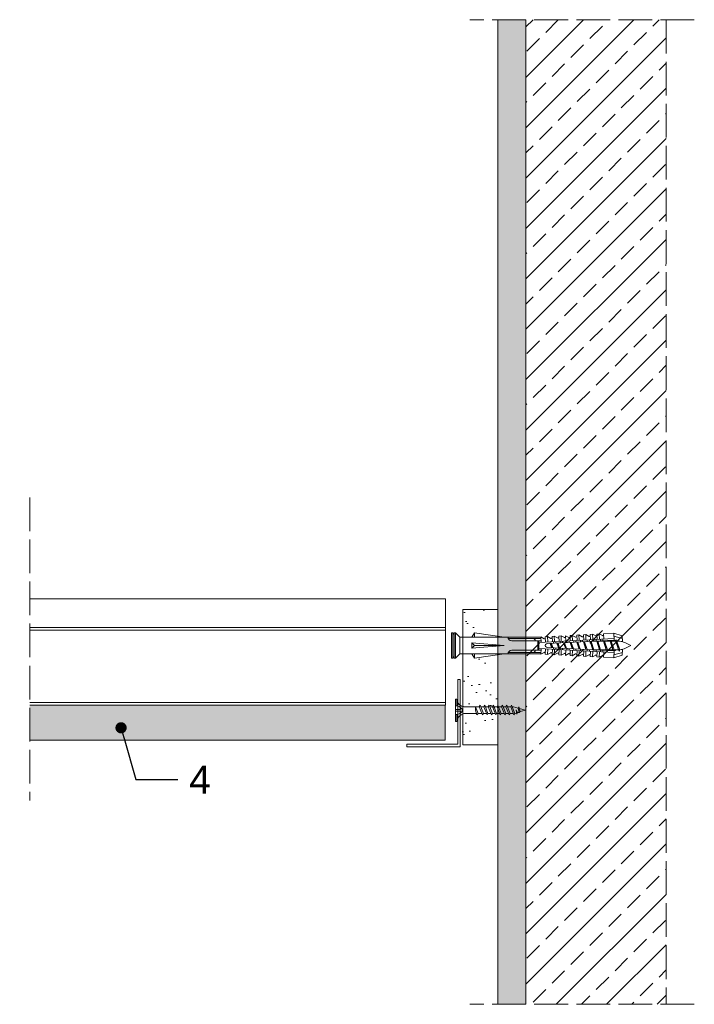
# Model space of a CAD drawing. Header units: millimetres. Extents: x -276 to 514, y -2210 to -1634.
# Tile 3 of 3: x 274 to 514, y -2030 to -1679. Entities that reach past the tile are written whole.
import ezdxf
from ezdxf import colors
from ezdxf.entities.mleader import LeaderData, LeaderLine
from ezdxf.math import Vec2, Vec3

# ---------------------------------------------------------------- set-up
doc = ezdxf.new("R2010")
doc.units = ezdxf.units.MM
doc.linetypes.add('ACAD_ISO02W100', pattern=[15, 12, -3])
doc.layers.get('0').update_dxf_attribs({"lineweight": 5})
for name, color, linetype, lineweight in [('_RIGIPS AKCESORIA', 7, 'Continuous', 5), ('_RIGIPS G-K', 7, 'Continuous', 9), ('_RIGIPS PROFIL', 7, 'Continuous', 9), ('_RIGIPS PŁYTA', 7, 'Continuous', 9), ('A-ANNO-REV-03', 7, 'Continuous', 5), ('KRESKOWANIE', 7, 'Continuous', 9), ('PRZERYWANA', 7, 'ACAD_ISO02W100', 9)]:
    doc.layers.add(name, color=color, linetype=linetype, lineweight=lineweight)
doc.styles.get("Standard").update_dxf_attribs({"font": 'arial.ttf'})

# ---------------------------------------------------------------- blocks, each defined once
blk = doc.blocks.new('kolek rozprezny komplet 60')
for p, q in [((390.66, 217.01), (390.76, 218.91)), ((393.75, 218.75), (390.71, 217.96)), ((393.81, 219.85), (390.76, 218.91)), ((393.68, 217.35), (393.81, 219.85)), ((420.47, 216.55), (393.71, 217.95)), ((397.41, 219.66), (393.81, 219.85)), ((397.31, 217.76), (397.41, 219.66)), ((397.67, 217.14), (397.71, 217.74)), ((399, 219.58), (397.82, 218.98)), ((398.47, 217.1), (398.5, 217.7)), ((398.9, 217.68), (399, 219.58)), ((399.8, 219.54), (399, 219.58)), ((399.7, 217.64), (399.8, 219.54)), ((401.4, 219.45), (400.22, 218.85)), ((401.3, 217.56), (401.4, 219.45)), ((402.2, 219.41), (401.4, 219.45)), ((402.1, 217.51), (402.2, 219.41)), ((403.8, 219.33), (402.61, 218.72)), ((403.7, 217.43), (403.8, 219.33)), ((404.6, 219.29), (403.8, 219.33)), ((404.5, 217.39), (404.6, 219.29)), ((406.19, 219.2), (405.01, 218.6)), ((406.09, 217.3), (406.19, 219.2)), ((406.99, 219.16), (406.19, 219.2)), ((406.89, 217.26), (406.99, 219.16)), ((408.59, 219.08), (407.41, 218.47)), ((408.49, 217.18), (408.59, 219.08)), ((409.39, 219.03), (408.59, 219.08)), ((409.29, 217.14), (409.39, 219.03)), ((410.99, 218.95), (409.8, 218.35)), ((410.89, 217.05), (410.99, 218.95)), ((412.59, 218.87), (411.4, 218.26)), ((412.49, 216.97), (412.59, 218.87)), ((413.38, 218.82), (412.59, 218.87)), ((413.28, 216.93), (413.38, 218.82)), ((414.98, 218.74), (413.8, 218.14)), ((414.88, 216.84), (414.98, 218.74)), ((415.78, 218.7), (414.98, 218.74)), ((415.68, 216.8), (415.78, 218.7)), ((417.38, 218.62), (416.2, 218.01)), ((417.28, 216.72), (417.38, 218.62)), ((418.18, 218.57), (417.38, 218.62)), ((418.08, 216.68), (418.18, 218.57)), ((419.78, 218.49), (418.59, 217.89)), ((419.68, 216.59), (419.78, 218.49)), ((431.37, 217.95), (419.75, 217.95)), ((448.67, 218.45), (419.77, 218.45)), ((443.47, 219.95), (432.8, 218.45)), ((443.47, 218.45), (443.47, 219.95)), ((443.47, 219.95), (444.34, 218.45)), ((450.17, 219.95), (448.67, 218.45)), ((448.67, 218.45), (448.67, 212.45)), ((450.17, 219.95), (450.17, 210.95)), ((450.67, 219.95), (450.17, 219.95)), ((450.67, 219.95), (450.67, 210.95)), ((450.67, 219.35), (451.17, 219.95)), ((451.17, 219.95), (451.67, 219.95)), ((451.17, 219.95), (451.17, 210.95)), ((451.67, 219.95), (451.67, 210.95)), ((393.15, 216.88), (390.66, 217.01)), ((391.67, 216.95), (392.67, 216.95)), ((392.67, 216.95), (391.67, 213.95)), ((392.67, 216.95), (392.07, 213.95)), ((393.07, 216.95), (392.07, 213.95)), ((392.67, 216.95), (393.04, 217.45)), ((393.07, 216.95), (393.04, 217.45)), ((393.07, 216.95), (394.67, 216.95)), ((394.67, 216.95), (393.67, 213.95)), ((417.38, 216.11), (393.68, 217.35)), ((417.38, 214.79), (393.68, 213.55)), ((420.47, 214.35), (393.71, 212.95)), ((394.67, 216.95), (394.07, 213.95)), ((395.07, 216.95), (394.07, 213.95)), ((394.67, 216.95), (394.92, 217.29)), ((395.07, 216.95), (395.05, 217.28)), ((395.07, 216.95), (397.07, 216.95)), ((397.07, 216.95), (396.07, 213.95)), ((397.07, 216.95), (396.47, 213.95)), ((397.47, 216.95), (396.47, 213.95)), ((397.07, 216.95), (397.23, 217.17)), ((397.47, 216.95), (397.46, 217.16)), ((397.47, 216.95), (399.47, 216.95)), ((399.47, 216.95), (398.47, 213.95)), ((399.47, 216.95), (398.87, 213.95)), ((399.87, 216.95), (398.87, 213.95)), ((399.47, 216.95), (399.55, 217.05)), ((399.87, 216.95), (399.87, 217.03)), ((399.87, 216.95), (401.38, 216.95)), ((400.07, 217.02), (400.1, 217.62)), ((400.87, 216.98), (400.9, 217.58)), ((401.87, 216.92), (400.87, 213.95)), ((401.87, 216.92), (401.27, 213.95)), ((402.26, 216.9), (401.27, 213.95)), ((402.47, 216.89), (402.5, 217.49)), ((403.27, 216.85), (403.3, 217.45)), ((404.22, 216.8), (403.31, 214.05)), ((404.24, 216.8), (403.7, 214.07)), ((404.62, 216.78), (403.72, 214.07)), ((404.86, 216.77), (404.9, 217.37)), ((404.86, 214.13), (404.9, 213.53)), ((405.66, 216.73), (405.69, 217.32)), ((405.66, 214.17), (405.69, 213.58)), ((406.58, 216.68), (405.75, 214.18)), ((406.62, 216.68), (406.12, 214.2)), ((406.98, 216.66), (406.16, 214.2)), ((407.26, 216.64), (407.29, 217.24)), ((407.26, 214.26), (407.29, 213.66)), ((408.06, 216.6), (408.09, 217.2)), ((408.06, 214.3), (408.09, 213.7)), ((408.94, 216.55), (408.19, 214.31)), ((408.99, 216.55), (408.55, 214.33)), ((409.34, 216.53), (408.6, 214.33)), ((409.66, 216.52), (409.69, 217.12)), ((409.66, 214.38), (409.69, 213.79)), ((410.46, 216.47), (410.49, 217.07)), ((410.46, 214.43), (410.49, 213.83)), ((411.3, 216.43), (410.64, 214.44)), ((411.37, 216.43), (410.98, 214.45)), ((411.69, 216.41), (411.04, 214.46)), ((412.05, 216.39), (412.09, 216.99)), ((412.05, 214.51), (412.09, 213.91)), ((412.85, 216.35), (412.89, 216.95)), ((412.85, 214.55), (412.89, 213.95)), ((413.66, 216.31), (413.08, 214.56)), ((413.75, 216.3), (413.4, 214.58)), ((414.05, 216.29), (413.49, 214.58)), ((414.45, 216.27), (414.48, 216.86)), ((414.45, 214.64), (414.48, 214.04)), ((415.25, 216.22), (415.28, 216.82)), ((415.25, 214.68), (415.28, 214.08)), ((416.02, 216.18), (415.52, 214.69)), ((416.12, 216.18), (415.83, 214.71)), ((416.41, 216.16), (415.93, 214.71)), ((417.28, 214.18), (417.38, 212.29)), ((418.22, 215.58), (418.01, 214.95)), ((418.08, 214.22), (418.18, 212.33)), ((419.68, 214.31), (419.78, 212.41)), ((430.17, 217.15), (419.71, 217.15)), ((420.47, 217.15), (420.47, 213.75)), ((420.67, 217.15), (420.67, 213.75)), ((420.87, 217.15), (420.87, 213.75)), ((444.34, 216.37), (432.8, 215.45)), ((432.8, 215.45), (443.47, 215.45)), ((444.34, 214.53), (432.8, 215.45)), ((444.34, 216.37), (443.47, 215.45)), ((444.34, 214.53), (443.47, 215.45)), ((444.34, 214.53), (444.34, 216.37)), ((448.67, 216.95), (448.67, 213.95)), ((393.15, 214.02), (390.66, 213.89)), ((390.66, 213.89), (390.76, 211.99)), ((393.75, 212.15), (390.71, 212.94)), ((393.81, 211.05), (390.76, 211.99)), ((391.67, 213.95), (391.71, 213.45)), ((391.71, 213.45), (392.07, 213.95)), ((392.07, 213.95), (393.67, 213.95)), ((393.67, 213.95), (393.7, 213.55)), ((393.68, 213.55), (393.81, 211.05)), ((393.78, 213.55), (394.07, 213.95)), ((397.41, 211.24), (393.81, 211.05)), ((394.07, 213.95), (396.07, 213.95)), ((396.07, 213.95), (396.09, 213.67)), ((396.28, 213.68), (396.47, 213.95)), ((396.47, 213.95), (398.47, 213.95)), ((397.31, 213.14), (397.41, 211.24)), ((397.67, 213.76), (397.71, 213.16)), ((399, 211.32), (397.82, 211.93)), ((398.47, 213.95), (398.48, 213.8)), ((398.47, 213.8), (398.5, 213.2)), ((398.77, 213.81), (398.87, 213.95)), ((398.87, 213.95), (400.87, 213.95)), ((398.9, 213.22), (399, 211.32)), ((399.8, 211.36), (399, 211.32)), ((399.7, 213.26), (399.8, 211.36)), ((400.07, 213.88), (400.1, 213.28)), ((401.4, 211.45), (400.22, 212.05)), ((400.87, 213.95), (400.88, 213.92)), ((400.87, 213.92), (400.9, 213.32)), ((401.27, 213.95), (401.38, 213.95)), ((401.27, 213.94), (401.27, 213.95)), ((401.3, 213.35), (401.4, 211.45)), ((402.2, 211.49), (401.4, 211.45)), ((402.1, 213.39), (402.2, 211.49)), ((402.47, 214.01), (402.5, 213.41)), ((403.8, 211.57), (402.61, 212.18)), ((403.27, 214.05), (403.3, 213.45)), ((403.7, 213.47), (403.8, 211.57)), ((404.6, 211.62), (403.8, 211.57)), ((404.5, 213.51), (404.6, 211.62)), ((406.19, 211.7), (405.01, 212.3)), ((406.09, 213.6), (406.19, 211.7)), ((406.99, 211.74), (406.19, 211.7)), ((406.89, 213.64), (406.99, 211.74)), ((408.59, 211.82), (407.41, 212.43)), ((408.49, 213.72), (408.59, 211.82)), ((409.39, 211.87), (408.59, 211.82)), ((409.29, 213.76), (409.39, 211.87)), ((410.99, 211.95), (409.8, 212.55)), ((410.89, 213.85), (410.99, 211.95)), ((412.59, 212.03), (411.4, 212.64)), ((412.49, 213.93), (412.59, 212.03)), ((413.38, 212.08), (412.59, 212.03)), ((413.28, 213.97), (413.38, 212.08)), ((414.98, 212.16), (413.8, 212.76)), ((414.88, 214.06), (414.98, 212.16)), ((415.78, 212.2), (414.98, 212.16)), ((415.68, 214.1), (415.78, 212.2)), ((417.38, 212.29), (416.2, 212.89)), ((418.18, 212.33), (417.38, 212.29)), ((419.78, 212.41), (418.59, 213.01)), ((430.17, 213.75), (419.71, 213.75)), ((431.37, 212.95), (419.75, 212.95)), ((448.67, 212.45), (419.77, 212.45)), ((443.47, 210.95), (432.8, 212.45)), ((443.47, 212.45), (443.47, 210.95)), ((443.47, 210.95), (444.34, 212.45)), ((450.17, 210.95), (448.67, 212.45)), ((450.67, 210.95), (450.17, 210.95)), ((450.67, 211.55), (451.17, 210.95)), ((451.17, 210.95), (451.67, 210.95))]:
    blk.add_line(p, q)
for centre, radius, start, end in [((397.68, 219.24), 0.3, 177, 297), ((400.08, 219.12), 0.3, 177, 297), ((402.48, 218.99), 0.3, 177, 297), ((404.87, 218.87), 0.3, 177, 297), ((407.27, 218.74), 0.3, 177, 297), ((409.67, 218.61), 0.3, 177, 297), ((411.27, 218.53), 0.3, 177, 297), ((413.66, 218.41), 0.3, 177, 297), ((416.06, 218.28), 0.3, 177, 297), ((418.46, 218.15), 0.3, 177, 297), ((422.67, 216.95), 1, 90, 168.463), ((430.17, 218.45), 1.3, 270, 0), ((393.41, 206.24), 10.85, 99.2038, 121.9083), ((393.41, 224.66), 10.85, 238.0917, 260.7962), ((393.65, 216.85), 0.5, 87, 177), ((417.55, 215.45), 0.682, 255.8604, 104.1386), ((393.65, 214.05), 0.5, 183, 273), ((397.68, 211.66), 0.3, 63, 183), ((400.08, 211.78), 0.3, 63, 183), ((402.48, 211.91), 0.3, 63, 183), ((404.87, 212.03), 0.3, 63, 183), ((407.27, 212.16), 0.3, 63, 183), ((409.67, 212.29), 0.3, 63, 183), ((411.27, 212.37), 0.3, 63, 183), ((413.66, 212.5), 0.3, 63, 183), ((416.06, 212.62), 0.3, 63, 183), ((418.46, 212.75), 0.3, 63, 183), ((422.67, 213.95), 1, 191.537, 270), ((430.17, 212.45), 1.3, 0, 90)]:
    blk.add_arc(centre, radius, start, end)
blk = doc.blocks.new('TN 25')
at = {"layer": '_RIGIPS AKCESORIA'}
for p, q in [((0, -0.84), (0, 7.16)), ((0, 7.16), (0.46, 7.16)), ((0.46, 7.16), (0.46, 4.78)), ((0.46, 4.78), (0, 4.78)), ((1.77, 3.5), (1.77, 4.2)), ((3.02, 4.46), (8.47, 4.46)), ((7.12, 4.46), (7.12, 3.18)), ((8.03, 2.01), (7.12, 4.46)), ((8.47, 4.46), (8.79, 5)), ((9.61, 1.51), (8.47, 4.46)), ((8.79, 5), (9.93, 2.01)), ((9, 4.46), (10.1, 4.46)), ((10.1, 4.46), (10.41, 5)), ((11.23, 1.51), (10.1, 4.46)), ((10.41, 5), (11.56, 2.01)), ((10.62, 4.46), (11.67, 4.46)), ((11.67, 4.46), (11.99, 5)), ((12.81, 1.51), (11.67, 4.46)), ((11.99, 5), (13.14, 2.01)), ((12.2, 4.46), (13.21, 4.46)), ((13.21, 4.46), (13.52, 5)), ((14.34, 1.51), (13.21, 4.46)), ((13.52, 5), (14.67, 2.01)), ((13.73, 4.46), (14.8, 4.46)), ((14.8, 4.46), (15.12, 5)), ((15.94, 1.51), (14.8, 4.46)), ((15.12, 5), (16.26, 2.01)), ((15.33, 4.46), (16.42, 4.46)), ((16.42, 4.46), (16.73, 5)), ((17.55, 1.51), (16.42, 4.46)), ((16.73, 5), (17.88, 2.01)), ((16.94, 4.46), (17.99, 4.46)), ((17.99, 4.46), (18.31, 5)), ((19.13, 1.51), (17.99, 4.46)), ((18.31, 5), (19.45, 2.01)), ((18.52, 4.46), (19.68, 4.46)), ((19.68, 4.46), (20, 5)), ((20.82, 1.51), (19.68, 4.46)), ((20, 5), (21.14, 2.01)), ((20.21, 4.46), (20.7, 4.46)), ((20.7, 4.46), (22.28, 3.98)), ((22.28, 3.98), (22.56, 4.37)), ((22.7, 2.36), (22.28, 3.98)), ((22.56, 4.37), (23.03, 2.71)), ((22.71, 3.85), (25, 3.24)), ((0, 3.5), (1.77, 3.5)), ((0, 2.83), (1.77, 2.83)), ((0.46, 1.64), (0, 1.64)), ((0.46, -0.84), (0.46, 1.64)), ((1.77, 2.83), (1.77, 2.18)), ((7.49, 2.01), (3.55, 2.01)), ((7.12, 3.18), (7.65, 1.53)), ((7.65, 1.53), (8.03, 2.01)), ((9.41, 2.01), (8.03, 2.01)), ((9.93, 2.01), (9.61, 1.51)), ((11.04, 2.01), (9.93, 2.01)), ((11.56, 2.01), (11.23, 1.51)), ((12.61, 2.01), (11.56, 2.01)), ((13.14, 2.01), (12.81, 1.51)), ((14.15, 2.01), (13.14, 2.01)), ((14.67, 2.01), (14.34, 1.51)), ((15.74, 2.01), (14.67, 2.01)), ((16.26, 2.01), (15.94, 1.51)), ((17.36, 2.01), (16.26, 2.01)), ((17.88, 2.01), (17.55, 1.51)), ((18.93, 2.01), (17.88, 2.01)), ((19.45, 2.01), (19.13, 1.51)), ((19.45, 2.01), (20.62, 2.01)), ((21.14, 2.01), (20.82, 1.51)), ((21.14, 2.01), (21.81, 2.12)), ((21.85, 1.83), (21.67, 3.28)), ((21.67, 3.28), (22.14, 2.4)), ((22.14, 2.4), (21.85, 1.83)), ((22.7, 2.36), (22.14, 2.4)), ((23.03, 2.71), (22.7, 2.36)), ((25, 3.24), (23.03, 2.71)), ((0, -0.84), (0.46, -0.84))]:
    blk.add_line(p, q, dxfattribs=at)
for centre, major_axis, ratio, start_param, end_param in [((3.09, 7.67), (0.17, 3.2), 0.826134, 1.773653, 3.180586), ((-0.04, 0.9), (0, 3.93), 0.848176, -0.720942, -0.151112), ((1.66, 3.18), (0, 0.895), 0.848176, -1.552777, -0.720942), ((3.37, -1.57), (0.28, 3.57), 0.832181, 0.035984, 1.430787), ((-2.73, 15.91), (0, 14.76), 0.848176, 3.399396, 3.475072), ((0.59, 4.62), (0, 2.81), 0.848176, 3.475072, 3.862535), ((1.66, 3.18), (0, 0.895), 0.848176, 3.862535, 4.730408)]:
    blk.add_ellipse(centre, major_axis=major_axis, ratio=ratio, start_param=start_param, end_param=end_param, dxfattribs=at)
blk = doc.blocks.new('_Dot')
at = {"color": 0, "linetype": 'ByBlock', "lineweight": -2}
blk.add_line((-0.5, 0), (-1, 0), dxfattribs=at)
at = {"color": 0, "linetype": 'ByBlock', "const_width": 0.5}
blk.add_lwpolyline([(-0.25, 0, 1), (0.25, 0, 1)], format="xyb", close=True, dxfattribs=at)
blk = doc.blocks.new('kątownik 24x19')
at = {"layer": 'A-ANNO-REV-03'}
for p, q in [((-0.019, -0.0231), (-0.019, 0.0009)), ((-0.019, 0.0009), (0, 0.0009)), ((-0.0181, 0), (-0.0181, -0.0231)), ((0, 0), (-0.0181, 0)), ((0, 0.0009), (0, 0)), ((-0.0181, -0.0231), (-0.019, -0.0231))]:
    blk.add_line(p, q, dxfattribs=at)

msp = doc.modelspace()

# ---------------------------------------------------------------- hatches: boundary and pattern name
at = {"layer": '_RIGIPS PROFIL'}
h = msp.add_hatch(dxfattribs=at)
h.set_pattern_fill('AR-SAND', color=256, scale=0.1, style=0)
h.paths.add_polyline_path([(-49.67, -1923.71), (-197.67, -1923.71), (-197.67, -1936.21), (-49.67, -1936.21)])
h.paths.add_polyline_path([(425.27, -1923.71), (277.26, -1923.71), (277.26, -1936.21), (425.27, -1936.21)])
h.paths.add_polyline_path([(310.04, -1932.72, -1), (309.49, -1930.79, -1)], flags=16)
at = {"layer": 'KRESKOWANIE'}
h = msp.add_hatch(dxfattribs=at)
h.set_pattern_fill('AR-SAND', color=256, scale=0.1, style=0)
h.set_pattern_definition([(37.5, (-2394.6565, -3309.2643), (-0.160003, 4.8941324), [0, -3.8608, 0, -4.318, 0, -4.1275]), (7.5, (-2394.6565, -3309.264), (4.495233, 7.168251), [0, -2.0828, 0, -3.4798, 0, -1.3335]), (327.5, (-2397.7807, -3309.2643), (7.9099237, 0.014372), [0, -1.27, 0, -4.572, 0, -5.969]), (317.5, (-2397.781, -3309.264), (7.635565, 2.229293), [0, -0.635, 0, -2.9972, 0, -3.429])])
h.paths.add_polyline_path([(444.02, -1679.31), (454.02, -1679.31), (454.02, -2030.31), (444.02, -2030.31)])
h = msp.add_hatch(dxfattribs=at)
h.set_pattern_fill('ANSI33', color=256, scale=2, angle=180, style=0)
h.set_pattern_definition([(225, (-2394.657, -3309.264), (8.980256, -8.980256), []), (225, (-2403.637, -3309.264), (8.980256, -8.980256), [6.35, -3.175])])
h.paths.add_polyline_path([(454.02, -1679.31), (504.02, -1679.31), (504.02, -2030.31), (454.02, -2030.31)])
h = msp.add_hatch(dxfattribs=at)
h.set_pattern_fill('AR-SAND', color=256, scale=0.2, style=0)
h.set_pattern_definition([(37.5, (2e-13, -1513.536), (-0.32001, 9.78826), [0, -7.7216, 0, -8.636, 0, -8.255]), (7.5, (2e-13, -1513.536), (8.99047, 14.3365), [0, -4.1656, 0, -6.9596, 0, -2.667]), (327.5, (-6.248, -1513.536), (15.81985, 0.02874), [0, -2.54, 0, -9.144, 0, -11.938]), (317.5, (-6.248, -1513.536), (15.27113, 4.4586), [0, -1.27, 0, -5.9944, 0, -6.858])])
edge = h.paths.add_edge_path()
edge.add_line((444.02, -1905.73), (435.65, -1906.91))
edge.add_line((435.65, -1906.91), (434.78, -1905.41))
edge.add_line((434.78, -1905.41), (431.52, -1905.41))
edge.add_line((431.52, -1905.41), (431.52, -1926.05))
edge.add_ellipse((432.02, -1922.89), major_axis=(0.17, 3.2), ratio=0.826134, start_angle=172.8106, end_angle=182.2342)
edge.add_line((431.95, -1926.1), (437.41, -1926.1))
edge.add_line((437.41, -1926.1), (437.72, -1925.56))
edge.add_line((437.72, -1925.56), (437.93, -1926.1))
edge.add_line((437.93, -1926.1), (439.03, -1926.1))
edge.add_line((439.03, -1926.1), (439.35, -1925.56))
edge.add_line((439.35, -1925.56), (439.55, -1926.1))
edge.add_line((439.55, -1926.1), (440.61, -1926.1))
edge.add_line((440.61, -1926.1), (440.92, -1925.56))
edge.add_line((440.92, -1925.56), (441.13, -1926.1))
edge.add_line((441.13, -1926.1), (442.14, -1926.1))
edge.add_line((442.14, -1926.1), (442.46, -1925.56))
edge.add_line((442.46, -1925.56), (442.66, -1926.1))
edge.add_line((442.66, -1926.1), (443.74, -1926.1))
edge.add_line((443.74, -1926.1), (444.02, -1925.62))
edge.add_line((444.02, -1925.62), (444.02, -1905.73))
edge = h.paths.add_edge_path()
edge.add_line((444.02, -1928.55), (443.6, -1928.55))
edge.add_line((443.6, -1928.55), (443.28, -1929.06))
edge.add_line((443.28, -1929.06), (443.08, -1928.55))
edge.add_line((443.08, -1928.55), (442.07, -1928.55))
edge.add_line((442.07, -1928.55), (441.74, -1929.06))
edge.add_line((441.74, -1929.06), (441.55, -1928.55))
edge.add_line((441.55, -1928.55), (440.49, -1928.55))
edge.add_line((440.49, -1928.55), (440.17, -1929.06))
edge.add_line((440.17, -1929.06), (439.97, -1928.55))
edge.add_line((439.97, -1928.55), (438.87, -1928.55))
edge.add_line((438.87, -1928.55), (438.54, -1929.06))
edge.add_line((438.54, -1929.06), (438.35, -1928.55))
edge.add_line((438.35, -1928.55), (436.97, -1928.55))
edge.add_line((436.97, -1928.55), (436.58, -1929.03))
edge.add_line((436.58, -1929.03), (436.43, -1928.55))
edge.add_line((436.43, -1928.55), (432.48, -1928.55))
edge.add_ellipse((432.3, -1932.13), major_axis=(0.28, 3.57), ratio=0.832181, start_angle=2.0617, end_angle=20.6679)
edge.add_line((431.52, -1928.7), (431.52, -1937.81))
edge.add_line((431.52, -1937.81), (444.02, -1937.81))
edge.add_line((444.02, -1937.81), (444.02, -1928.55))
h.paths.add_polyline_path([(444.02, -1889.61), (431.52, -1889.61), (431.52, -1899.41), (434.78, -1899.41), (435.65, -1897.91), (444.02, -1899.09)])

# ---------------------------------------------------------------- linework, layer by layer
for p, q in [((444.02, -1679.31), (444.02, -2030.31)), ((454.02, -1679.31), (454.02, -2030.31))]:
    msp.add_line(p, q)
at = {"layer": '_RIGIPS PROFIL'}
for p, q in [((425.4, -1885.71), (277.26, -1885.71)), ((425.4, -1896.04), (277.26, -1896.04)), ((425.4, -1896.88), (277.26, -1896.88)), ((425.4, -1923.71), (277.26, -1923.71))]:
    msp.add_line(p, q, dxfattribs=at)
at = {"layer": '_RIGIPS PŁYTA'}
for p, q in [((425.4, -1885.71), (425.4, -1923.71)), ((431.52, -1889.61), (444.02, -1889.61)), ((431.52, -1889.61), (431.52, -1937.81)), ((277.26, -1922.71), (425.4, -1922.71)), ((277.26, -1923.71), (425.4, -1923.71)), ((277.26, -1923.71), (425.27, -1923.71)), ((425.27, -1923.71), (425.27, -1936.21)), ((431.52, -1926.51), (431.52, -1926.71)), ((277.26, -1936.21), (425.27, -1936.21)), ((431.52, -1937.81), (444.02, -1937.81))]:
    msp.add_line(p, q, dxfattribs=at)
at = {"layer": 'PRZERYWANA'}
for p, q in [((514.02, -1679.31), (434.02, -1679.31)), ((504.02, -1679.31), (504.02, -2030.31)), ((277.26, -1849.61), (277.26, -1957.64)), ((277.26, -1849.61), (277.26, -1957.64)), ((514.02, -2030.31), (434.02, -2030.31))]:
    msp.add_line(p, q, dxfattribs=at)

# ---------------------------------------------------------------- block references
at = {"xscale": -1}
msp.add_blockref('kolek rozprezny komplet 60', (879.12, -2117.86), dxfattribs=at)
msp.add_blockref('TN 25', (428.93, -1928.67))
at = {"layer": 'A-ANNO-REV-03', "xscale": 1000, "yscale": 1000, "zscale": 1000, "rotation": 180}
msp.add_blockref('kątownik 24x19', (411.62, -1937.61), dxfattribs=at)

# ---------------------------------------------------------------- leaders
at = {"layer": '_RIGIPS G-K'}
ml = msp.add_multileader_mtext('Standard', dxfattribs=at)
ml.set_content('4', color=256)
ml.set_leader_properties()
ml.set_arrow_properties(name='DOT')
ml.build(insert=Vec2(0, 0))
ml.multileader.update_dxf_attribs({"dogleg_length": 15})
ctx = ml.context
ctx.base_point, ctx.char_height, ctx.landing_gap_size, ctx.plane_origin = Vec3(330.03, -1950.2), 10, 4, Vec3(283.05, -1834.08)
notes = []
notes.append((ctx, [(0, (1, 1, 0), (315.03, -1950.2), (1, 0), 15, [(0, [(309.77, -1931.75)], 0, [])])]))
ctx.mtext.insert, ctx.mtext.flow_direction = Vec3(334.03, -1945.2), 5
for ctx, leaders in notes:
    for number, flags, end, landing, length, lines in leaders:
        leader = LeaderData()
        leader.index, (leader.has_last_leader_line, leader.has_dogleg_vector, leader.attachment_direction) = number, flags
        leader.last_leader_point, leader.dogleg_vector, leader.dogleg_length = Vec3(end), Vec3(landing), length
        for number, points, colour, breaks in lines:
            line = LeaderLine()
            line.index, line.vertices, line.color, line.breaks = number, Vec3.list(points), colors.encode_raw_color(colour), breaks
            leader.lines.append(line)
        ctx.leaders.append(leader)

doc.saveas('drawing.dxf')
